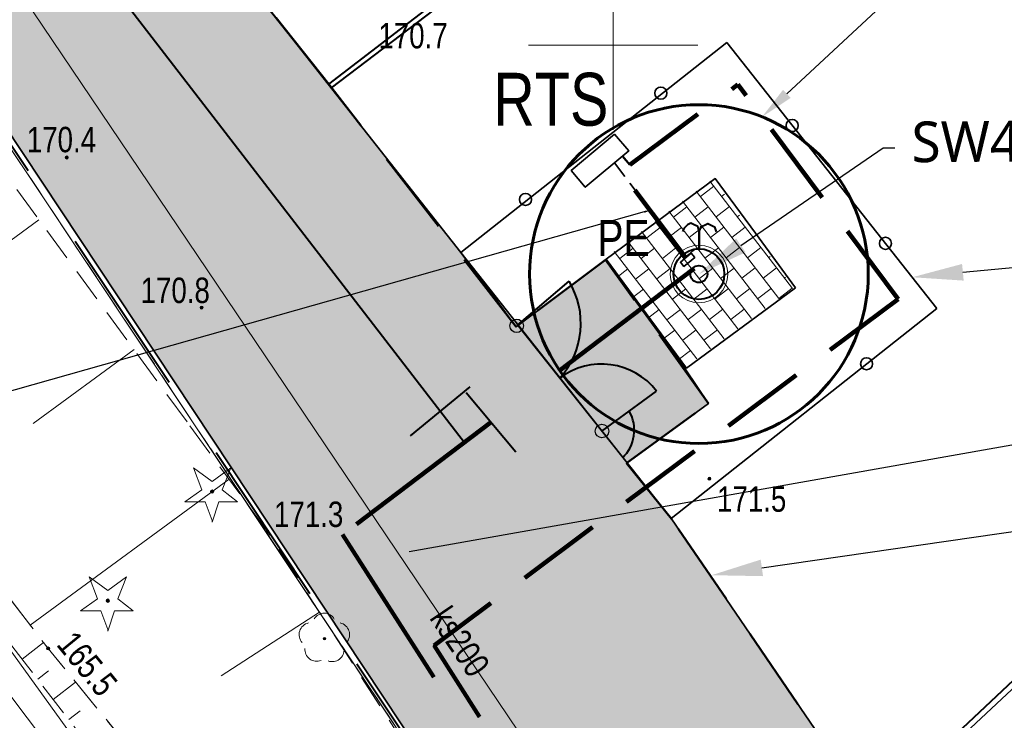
# Model space of a CAD drawing. Header units: metres. Extents: x 8433237 to 8433443, y 6021296 to 6021738.
# Tile 18 of 22: x 8433332 to 8433362, y 6021630 to 6021651. Entities that reach past the tile are written whole.
import ezdxf
from ezdxf import colors
from ezdxf.entities.mleader import LeaderData, LeaderLine
from ezdxf.enums import TextEntityAlignment as Align
from ezdxf.math import Vec2, Vec3

# ---------------------------------------------------------------- set-up
doc = ezdxf.new("R2010")
doc.units = ezdxf.units.M
for name, pattern in [('4_1', [0]), ('DASHED', [0.75, 0.5, -0.25]), ('DASHEDX2', [1.5, 1, -0.5]), ('L_0_03', [1, 0.5, -0.5]), ('L_0_04', [1.5, 1, -0.5]), ('L_0_06', [2, 1.5, -0.5])]:
    doc.linetypes.add(name, pattern=pattern)
doc.layers.get('0').update_dxf_attribs({"linetype": 'CONTINUOUS', "lineweight": 18})
for name, color, linetype in [('1__proj.OPISY', 7, 'CONTINUOUS'), ('DIM', 7, 'CONTINUOUS'), ('Zakres Etap 1', 1, 'CONTINUOUS')]:
    doc.layers.add(name, color=color, linetype=linetype)
for name, color, linetype, lineweight in [('1_ogrodzenie', 7, 'CONTINUOUS', 40), ('a_kable', 1, 'CONTINUOUS', 30), ('a_opis', 250, 'CONTINUOUS', 9), ('a_proj_studnia', 150, 'CONTINUOUS', 18), ('a_utwardzenie', 252, 'CONTINUOUS', 35), ('a_woda_na_siec', 184, 'DASHEDX2', 35), ('a_woda_surowa', 140, 'DASHEDX2', 35), ('EGB_DzialkaEwidencyjna', 7, 'CONTINUOUS', 18), ('EGB_KonturKlasyfikacyjny', 96, 'L_0_06', 18), ('EGB_KonturUzytkuGruntowego', 96, 'L_0_03', 18), ('GES_PrzewodKanalizacyjny', 36, 'CONTINUOUS', 18), ('GES_PrzewodWodociagowy', 5, 'CONTINUOUS', 18), ('GES_UrzadzeniaSiecElektroenergetyczna_P', 7, 'CONTINUOUS', 18), ('KR_ObiektKarto', 7, 'CONTINUOUS', 18), ('ogrodzenie', 7, 'CONTINUOUS', 35), ('OT_Komunikacja', 7, 'CONTINUOUS', 18), ('OT_Rzedna', 7, 'CONTINUOUS', 18), ('OT_Skarpa', 7, 'CONTINUOUS', 18), ('OT_ZagospodarowanieTerenu_P', 7, 'CONTINUOUS', 18), ('Siatka', 7, 'CONTINUOUS', 18)]:
    doc.layers.add(name, color=color, linetype=linetype, lineweight=lineweight)
doc.styles.add('Arial', font='Arial.ttf')
doc.styles.add('moj', font='trebuc.ttf')
doc.styles.get("Standard").update_dxf_attribs({"font": 'simplex.shx'})

# ---------------------------------------------------------------- blocks, each defined once
blk = doc.blocks.new('OTRN')
at = {"linetype": 'Continuous', "lineweight": 13}
blk.add_hatch(color=0, dxfattribs=at).paths.add_polyline_path([(0, -0.090553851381, 1), (0, 0.090553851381, 1)])
at = {"color": 0, "linetype": 'Continuous', "lineweight": 13}
blk.add_circle((0, 0), 0.090553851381, dxfattribs=at)
blk = doc.blocks.new('OTZG')
at = {"linetype": 'Continuous', "lineweight": 13}
blk.add_hatch(color=0, dxfattribs=at).paths.add_polyline_path([(0, -0.1, 1), (0, 0.1, 1)])
at = {"color": 0, "linetype": 'Continuous', "lineweight": 13, "flags": 128}
blk.add_lwpolyline([(0, -1.7), (-0.4, -0.6), (-1.6, -0.6), (-0.6, 0.1), (-1.1, 1.4), (0, 0.6), (1.1, 1.4), (0.6, 0.1), (1.5, -0.6), (0.4, -0.6), (0, -1.8)], close=True, dxfattribs=at)
at = {"color": 0, "linetype": 'Continuous', "lineweight": 13}
blk.add_circle((0, 0), 0.1, dxfattribs=at)
blk = doc.blocks.new('OTZL')
at = {"linetype": 'Continuous', "lineweight": 18}
blk.add_hatch(color=0, dxfattribs=at).paths.add_polyline_path([(0, -0.072111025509, 1), (0, 0.072111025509, 1)])
at = {"color": 0, "linetype": 'Continuous', "lineweight": 18}
blk.add_circle((0, 0), 0.072111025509, dxfattribs=at)
for centre, radius, start, end in [((-0.02, 0.82), 0.68, 29.5387822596, 149.6208739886), ((-0.8, 0.24), 0.7, 101.6336339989, 222.6140559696), ((0.78, 0.24), 0.7, 318.5035316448, 78.3663660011), ((-0.46, -0.64), 0.7, 175.1009075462, 291.501434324), ((0.46, -0.66), 0.7, 249.4439547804, 4.8990924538)]:
    blk.add_arc(centre, radius, start, end, dxfattribs=at)
blk = doc.blocks.new('SUUS14')
at = {"layer": 'a_woda_na_siec', "linetype": 'Continuous', "lineweight": 40, "flags": 128}
for points in [[(0, 2.5), (-0.1, 2.8), (-0.3, 2.9), (-0.5, 3), (-0.7, 2.9), (-0.8, 2.8), (-0.9, 2.7), (-1, 2.5)], [(0, 2.5), (0.1, 2.8), (0.3, 2.9), (0.5, 3), (0.7, 2.9), (0.9, 2.8), (1, 2.5)]]:
    blk.add_lwpolyline(points, dxfattribs=at)
blk.add_lwpolyline([(0, 1.5), (0, 2.5)], close=True, dxfattribs=at)
at = {"layer": 'a_woda_na_siec', "linetype": 'Continuous', "lineweight": 40}
for radius in [1.5, 0.5]:
    blk.add_circle((0, 0), radius, dxfattribs=at)

msp = doc.modelspace()

# ---------------------------------------------------------------- hatches: boundary and pattern name
at = {"layer": '1_ogrodzenie', "lineweight": 30}
h = msp.add_hatch(color=256, dxfattribs=at)
edge = h.paths.add_edge_path(flags=0)
edge.add_arc((8433347.15266993, 6021641.711900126), 0.1999999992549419, 273.7416089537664, 633.7416089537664)
h = msp.add_hatch(color=256, dxfattribs=at)
edge = h.paths.add_edge_path(flags=0)
edge.add_arc((8433349.672592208, 6021638.605571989), 0.1999999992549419, 273.7416089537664, 633.7416089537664)
h = msp.add_hatch(color=256, dxfattribs=at)
edge = h.paths.add_edge_path(flags=0)
edge.add_arc((8433350.275000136, 6021637.8113136), 0.1999999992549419, 273.7416089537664, 633.7416089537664)
at = {"layer": 'a_utwardzenie', "linetype": 'ByBlock', "lineweight": 9, "transparency": 33554687}
h = msp.add_hatch(dxfattribs=at)
h.set_pattern_fill('APPIANRN', color=256, scale=0.07999999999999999, angle=307.6179773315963)
h.set_pattern_definition([(307.6179773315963, (17132805.28368434, 11655062.69220278), (0.3960490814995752, 0.3051968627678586), []), (37.61797733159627, (17132805.28368434, 11655062.69220278), (0.1640994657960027, 0.6061941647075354), [0.4999999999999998, -0.4999999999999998])])
h.paths.add_polyline_path([(8433355.320121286, 6021642.833089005), (8433352.100661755, 6021640.459256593), (8433350.91374555, 6021642.06898636), (8433349.726829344, 6021643.678716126), (8433352.946288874, 6021646.052548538), (8433354.13320508, 6021644.44281877)])
at = {"layer": 'Zakres Etap 1', "linetype": 'Continuous', "lineweight": 15, "ltscale": 10, "true_color": 0x424242}
h = msp.add_hatch(dxfattribs=at)
h.set_pattern_fill('CONCRE', color=250, scale=2)
h.set_pattern_definition([(0, (0, 0), (2, 2), [0.25, -1.75]), (90, (0, 0), (-2, 2), [0.25, -1.75]), (135, (0.25, 0), (-1.999999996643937, 1.110223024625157e-16), [0.3535534, -2.4748738]), (0, (0.25, 1.125), (2, 2), [0.25, -1.75]), (45, (0.375, 1), (0, 1.999999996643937), [0.1767766, -2.6516504]), (135, (0.375, 1), (-1.999999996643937, 1.110223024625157e-16), [0.1767766, -2.6516504]), (0, (1, 1.625), (2, 2), [0.3535534, -1.6464466]), (45, (1, 1.625), (0, 1.999999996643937), [0.25, -2.5784272]), (135, (1.353553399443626, 1.625), (-1.999999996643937, 1.110223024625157e-16), [0.25, -2.5784272]), (90, (1.375, 0.5), (-2, 2), [0.25, -1.75]), (45, (1.375, 0.5), (0, 1.999999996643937), [0.1767766, -2.6516504]), (135, (1.5, 0.625), (-1.999999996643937, 1.110223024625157e-16), [0.1767766, -2.6516504]), (0, (0.25, 0.5), (2, 2), [0.125, -1.675]), (0, (1.75, 1), (2, 2), [0.125, -1.675]), (90, (1.125, 1.25), (-2, 2), [0.125, -1.675]), (135, (1.375, 0.125), (-1.999999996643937, 1.110223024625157e-16), [0.1767766, -2.6516504]), (135, (0.5, 1.5), (-1.999999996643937, 1.110223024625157e-16), [0.1767766, -2.6516504]), (45, (0.9375, 0.65625), (0, 1.999999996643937), [0.1767766, -2.6516504]), (90, (0.6875, 0.25), (-2, 2), [0.03125, -1.96875]), (90, (0.78125, 1.09375), (-2, 2), [0.03125, -1.96875]), (90, (1.71875, 1.4375), (-2, 2), [0.03125, -1.96875]), (90, (1.75, 0.375), (-2, 2), [0.03125, -1.96875])])
h.paths.add_polyline_path([(8433408.537559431, 6021532.495353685), (8433411.572062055, 6021534.405653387), (8433360.242125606, 6021611.838853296), (8433356.468939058, 6021626.424778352), (8433357.573032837, 6021627.446853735), (8433351.726152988, 6021636.014567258), (8433350.400698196, 6021637.656035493), (8433352.813619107, 6021639.419226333), (8433352.14811743, 6021640.41747885), (8433349.777267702, 6021643.66179953), (8433347.136057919, 6021641.686091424), (8433345.508292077, 6021643.875507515), (8433339.356921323, 6021651.683193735), (8433333.123121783, 6021659.517189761), (8433326.986955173, 6021655.238601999), (8433357.14566824, 6021609.75161918), (8433376.409115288, 6021580.81274269)])

# ---------------------------------------------------------------- linework, layer by layer
at = {"color": 3, "lineweight": 60, "ltscale": 0.5}
msp.add_circle((8433352.535016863, 6021643.239421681), 4.999999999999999, dxfattribs=at)
at = {"layer": '1_ogrodzenie'}
for p, q in [((8433347.163574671, 6021641.719352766), (8433348.699927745, 6021643.031942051)), ((8433349.672123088, 6021638.60522877), (8433351.286245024, 6021639.786165))]:
    msp.add_line(p, q, dxfattribs=at)
at = {"layer": '1_ogrodzenie', "color": 0, "linetype": 'Continuous', "lineweight": 35}
msp.add_lwpolyline([(8433347.164478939, 6021641.755707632), (8433350.302647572, 6021637.814236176)], dxfattribs=at)
at = {"layer": '1_ogrodzenie', "lineweight": 30}
for centre in [(8433347.15266993, 6021641.711900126), (8433349.672592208, 6021638.605571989)]:
    msp.add_circle(centre, 0.2, dxfattribs=at)
at = {"layer": '1_ogrodzenie'}
for centre, radius, start, end in [((8433346.63779778, 6021641.785116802), 2.409762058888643, 317.8856904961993, 31.15840859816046), ((8433349.660469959, 6021638.518258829), 2.061730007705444, 37.9498823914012, 126.802275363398), ((8433349.488144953, 6021638.634279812), 1.138601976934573, 313.7149738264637, 29.52885825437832)]:
    msp.add_arc(centre, radius, start, end, dxfattribs=at)
at = {"layer": 'a_kable', "color": 1, "lineweight": 35}
msp.add_lwpolyline([(8433350.045605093, 6021647.369957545), (8433348.764984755, 6021646.295389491), (8433349.180158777, 6021645.800604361), (8433350.460779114, 6021646.875172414)], close=True, dxfattribs=at)
at = {"layer": 'a_kable', "color": 1, "linetype": 'DASHED', "lineweight": 50}
msp.add_lwpolyline([(8433350.496122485, 6021646.45961752), (8433350.276898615, 6021646.720878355)], dxfattribs=at)
at = {"layer": 'a_kable', "color": 1, "linetype": 'DASHED', "lineweight": 35}
msp.add_lwpolyline([(8433352.149149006, 6021643.721478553), (8433350.04288239, 6021646.524515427)], dxfattribs=at)
at = {"layer": 'a_kable', "linetype": 'DASHED', "lineweight": 90, "ltscale": 5}
for points in [[(8433352.149149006, 6021643.721478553), (8433352.149149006, 6021643.721478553), (8433350.04288239, 6021646.524515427), (8433350.04288239, 6021646.524515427)], [(8433358.41359643, 6021642.497314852), (8433344.712778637, 6021632.276659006), (8433373.547044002, 6021587.243982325), (8433399.778599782, 6021546.859001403)]]:
    msp.add_lwpolyline(points, dxfattribs=at)
at = {"layer": 'a_proj_studnia', "linetype": 'Continuous'}
msp.add_circle((8433352.535010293, 6021643.239400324), 0.8508854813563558, dxfattribs=at)
at = {"layer": 'a_utwardzenie', "linetype": 'ByBlock'}
msp.add_lwpolyline([(8433355.388202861, 6021642.83757447), (8433352.168743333, 6021640.463742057), (8433350.981827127, 6021642.073471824), (8433349.79491092, 6021643.683201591), (8433353.014370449, 6021646.057034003), (8433354.201286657, 6021644.447304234)], close=True, dxfattribs=at)
at = {"layer": 'a_woda_surowa', "color": 5, "linetype": 'Continuous', "lineweight": 40}
for p, q in [((8433344.0218962, 6021638.466531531), (8433345.781647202, 6021639.910864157)), ((8433347.128921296, 6021637.986580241), (8433345.665964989, 6021639.730879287))]:
    msp.add_line(p, q, dxfattribs=at)
msp.add_lwpolyline([(8433339.96273573, 6021659.043999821), (8433333.442564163, 6021654.05540821), (8433345.613066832, 6021638.265892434)], dxfattribs=at)
at = {"layer": 'a_woda_surowa', "color": 5, "lineweight": 90, "ltscale": 5}
msp.add_lwpolyline([(8433352.395355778, 6021643.399499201), (8433342.010261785, 6021635.550369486), (8433373.12777923, 6021586.971603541), (8433399.1335316, 6021546.958931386), (8433398.92666053, 6021546.78372767)], dxfattribs=at)
at = {"layer": 'EGB_DzialkaEwidencyjna', "linetype": 'Continuous', "lineweight": 18, "flags": 128}
for points in [[(8433337.565237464, 6021638.9115608), (8433325.13, 6021657.58), (8433348.19, 6021723.12), (8433418.68, 6021684.19)], [(8433418.68, 6021684.19), (8433356.75, 6021626.29), (8433359.819505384, 6021614.046084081)], [(8433359.819505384, 6021614.04608408), (8433356.75, 6021626.29), (8433418.68, 6021684.19), (8433423.150798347, 6021681.721996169)], [(8433316.937001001, 6021666.561575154), (8433325.13, 6021657.58), (8433337.565237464, 6021638.9115608)], [(8433337.565237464, 6021638.9115608), (8433357.05, 6021609.66), (8433376.33, 6021580.76), (8433407.7, 6021533.67), (8433411.03, 6021528.68), (8433439.475914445, 6021485.990044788)], [(8433359.819505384, 6021614.04608408), (8433360.35, 6021611.93), (8433357.05, 6021609.66), (8433337.565237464, 6021638.9115608)]]:
    msp.add_lwpolyline(points, dxfattribs=at)
at = {"layer": 'EGB_KonturKlasyfikacyjny', "color": 82, "linetype": 'L_0_06', "lineweight": 18, "flags": 128}
for points in [[(8433337.565237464, 6021638.9115608), (8433325.13, 6021657.58), (8433348.19, 6021723.12), (8433418.68, 6021684.19), (8433423.150798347, 6021681.721996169)], [(8433360.35, 6021611.93), (8433357.05, 6021609.66), (8433337.565237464, 6021638.9115608)]]:
    msp.add_lwpolyline(points, dxfattribs=at)
at = {"layer": 'EGB_KonturUzytkuGruntowego', "color": 96, "linetype": 'L_0_03', "lineweight": 18, "flags": 128}
for points in [[(8433316.937001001, 6021666.561575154), (8433325.13, 6021657.58), (8433337.565237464, 6021638.9115608)], [(8433360.947465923, 6021612.339038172), (8433360.35, 6021611.93), (8433357.05, 6021609.66), (8433337.565237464, 6021638.9115608)], [(8433337.565237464, 6021638.9115608), (8433357.05, 6021609.66), (8433360.35, 6021611.93), (8433379.62, 6021582.96), (8433376.33, 6021580.76), (8433407.7, 6021533.67), (8433411.03, 6021528.68), (8433439.475914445, 6021485.990044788)]]:
    msp.add_lwpolyline(points, dxfattribs=at)
at = {"layer": 'GES_PrzewodKanalizacyjny', "color": 36, "linetype": 'Continuous', "lineweight": 18, "flags": 128}
for points in [[(8433321.194787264, 6021669.61470326), (8433323.43, 6021664.98), (8433340.579780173, 6021639.554322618)], [(8433340.579780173, 6021639.554322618), (8433353.83, 6021619.91), (8433385.81, 6021571.99)]]:
    msp.add_lwpolyline(points, dxfattribs=at)
at = {"layer": 'GES_PrzewodWodociagowy', "color": 5, "linetype": 'Continuous', "lineweight": 18, "flags": 128}
msp.add_lwpolyline([(8433408.95, 6021521.98), (8433405.23, 6021528.22), (8433358.49, 6021595.02), (8433344.93, 6021614.49), (8433328.673600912, 6021637.01568304)], dxfattribs=at)
at = {"layer": 'KR_ObiektKarto', "linetype": 'Continuous', "lineweight": 18, "flags": 128}
for points in [[(8433333.047220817, 6021644.843672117), (8433327.009178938, 6021640.415280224)], [(8433335.85640221, 6021641.013397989), (8433332.878842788, 6021638.82961055)], [(8433338.665583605, 6021637.183123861), (8433332.793387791, 6021632.876365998)], [(8433341.334580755, 6021633.256341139), (8433338.425733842, 6021631.379319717)], [(8433332.551607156, 6021631.872173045), (8433333.183824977, 6021632.367485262)], [(8433333.010980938, 6021631.279326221), (8433333.334161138, 6021631.528309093)], [(8433333.46870591, 6021630.685198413), (8433334.132189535, 6021631.196356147)], [(8433333.92643088, 6021630.091070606), (8433334.266734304, 6021630.353245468)]]:
    msp.add_lwpolyline(points, dxfattribs=at)
at = {"layer": 'ogrodzenie', "ltscale": 0.1}
for p, q in [((8433345.508292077, 6021643.875507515), (8433353.358752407, 6021650.069881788)), ((8433353.358752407, 6021650.069881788), (8433359.562248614, 6021642.227113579)), ((8433351.719177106, 6021636.023386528), (8433345.508292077, 6021643.875507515)), ((8433359.562248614, 6021642.227113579), (8433351.719177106, 6021636.023386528))]:
    msp.add_line(p, q, dxfattribs=at)
for centre in [(8433351.408053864, 6021648.581221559), (8433355.288338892, 6021647.625423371), (8433347.415464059, 6021645.442950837), (8433358.041232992, 6021644.146867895), (8433357.48522946, 6021640.592626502)]:
    msp.add_circle(centre, 0.178500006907, dxfattribs=at)
at = {"layer": 'OT_Komunikacja', "color": 7, "linetype": 'L_0_06', "lineweight": 18, "flags": 128}
msp.add_lwpolyline([(8433321.290854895, 6021635.441531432), (8433326.72, 6021628.66), (8433339.32, 6021611.98), (8433349.86, 6021597.15), (8433353.51, 6021591.85), (8433363.16, 6021577.45), (8433376.54, 6021557.44), (8433390.06, 6021536.96), (8433397.95, 6021525.23), (8433398.74, 6021524.16), (8433402.69, 6021518.05), (8433407.6, 6021510.52), (8433410.03, 6021512.07), (8433412.37, 6021513.7), (8433405, 6021524.85), (8433400.11, 6021532.14), (8433394.81, 6021540.28), (8433381.1, 6021560.83), (8433367.69, 6021580.78), (8433358.08, 6021595.14), (8433343.48, 6021615.95), (8433331.92, 6021631.17), (8433327.459375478, 6021636.756785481)], dxfattribs=at)
at = {"layer": 'OT_Rzedna', "color": 7}
msp.add_point((8433352.845, 6021637.199), dxfattribs=at)
at = {"layer": 'OT_Skarpa', "color": 7, "linetype": 'L_0_04', "lineweight": 18, "flags": 128}
for points in [[(8433337.420548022, 6021638.880710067), (8433327.85, 6021651.93), (8433317.785504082, 6021667.170010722)], [(8433329.4848028, 6021637.188647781), (8433333.32, 6021632.19), (8433344.51, 6021618.5), (8433360.23, 6021595.99), (8433371.01, 6021579.57), (8433378.15, 6021568.72), (8433388.62, 6021553.14), (8433401.7, 6021533.62), (8433404.14, 6021531.06), (8433406.9, 6021531.47), (8433404.25, 6021534.61), (8433393.11, 6021552.8), (8433380.6, 6021571.4), (8433367.8, 6021592.23), (8433367.58, 6021592.58), (8433348.54, 6021622.09), (8433339.79, 6021635.65), (8433337.420548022, 6021638.880710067)], [(8433328.54362669, 6021636.987969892), (8433332.71, 6021631.67), (8433344.22, 6021616.73), (8433359.55, 6021595.33), (8433370.18, 6021578.95), (8433371.52, 6021576.86), (8433383.64, 6021558.81), (8433395.76, 6021540.71), (8433402.05, 6021531.6), (8433404.14, 6021531.06), (8433401.7, 6021533.62), (8433388.62, 6021553.14), (8433378.15, 6021568.72), (8433371.01, 6021579.57), (8433360.23, 6021595.99), (8433344.51, 6021618.5), (8433333.32, 6021632.19), (8433329.4848028, 6021637.188647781)]]:
    msp.add_lwpolyline(points, dxfattribs=at)
at = {"layer": 'Siatka', "linetype": 'Continuous', "lineweight": 18, "flags": 128}
for points in [[(8433350, 6021647.5), (8433350, 6021652.5)], [(8433347.5, 6021650), (8433352.5, 6021650)]]:
    msp.add_lwpolyline(points, dxfattribs=at)
at = {"layer": 'Zakres Etap 1', "color": 114, "linetype": 'DASHED', "lineweight": 40, "ltscale": 10, "true_color": 0x139b48}
msp.add_lwpolyline([(8433327.994582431, 6021666.035304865), (8433341.606431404, 6021648.841770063), (8433341.606431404, 6021648.841770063), (8433357.613756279, 6021661.155334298), (8433344.252086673, 6021678.17999154), (8433327.994582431, 6021666.035304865), (8433327.994582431, 6021666.035304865)], dxfattribs=at)
at = {"layer": 'Zakres Etap 1', "linetype": 'DASHED', "lineweight": 40, "ltscale": 10}
msp.add_lwpolyline([(8433349.375578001, 6021621.327047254), (8433326.697569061, 6021655.320720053)], dxfattribs=at)

# ---------------------------------------------------------------- block references
at = {"layer": 'a_proj_studnia', "linetype": 'Continuous', "xscale": 0.4999999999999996, "yscale": 0.4999999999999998, "zscale": 0.4999999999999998, "rotation": 359.46840584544}
msp.add_blockref('SUUS14', (8433352.534988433, 6021643.23940495), dxfattribs=at)
at = {"layer": 'OT_Rzedna', "linetype": 'Continuous', "xscale": 0.5, "yscale": 0.5, "zscale": 0.5}
for p in [(8433333.87, 6021646.68), (8433337.85, 6021642.25), (8433339.79, 6021635.65), (8433333.32, 6021632.19)]:
    msp.add_blockref('OTRN', p, dxfattribs=at)
at = {"layer": 'OT_Rzedna', "color": 7, "linetype": 'Continuous', "xscale": 0.5, "yscale": 0.5, "zscale": 0.5}
msp.add_blockref('OTRN', (8433352.845, 6021637.199), dxfattribs=at)
at = {"layer": 'OT_ZagospodarowanieTerenu_P', "color": 96, "linetype": 'Continuous', "xscale": 0.5, "yscale": 0.5, "zscale": 0.5}
for name, p in [('OTZG', (8433338.16, 6021636.82)), ('OTZG', (8433335.08, 6021633.6)), ('OTZL', (8433341.48, 6021632.48))]:
    msp.add_blockref(name, p, dxfattribs=at)

# ---------------------------------------------------------------- texts
at = {"layer": 'GES_PrzewodKanalizacyjny', "color": 36, "style": 'Arial', "width": 0.78}
msp.add_text('ks200', height=0.75, rotation=-56, dxfattribs=at).set_placement((8433345.479999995, 6021632.389999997), align=Align.MIDDLE_CENTER)
at = {"layer": 'GES_UrzadzeniaSiecElektroenergetyczna_P', "color": 1, "style": 'Arial'}
for s, height, width, p in [('RTS', 1.560232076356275, 0.7799999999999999, (8433346.461024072, 6021649.18022772)), ('PE', 1.060548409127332, 0.78, (8433349.536734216, 6021644.835269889))]:
    msp.add_text(s, height=height, dxfattribs=dict(at, width=width)).set_placement(p, align=Align.TOP_LEFT)
at = {"layer": 'OT_Rzedna', "color": 7, "style": 'Arial', "width": 0.78}
for s, p in [('170.7', (8433343.071999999, 6021650.651000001)), ('171.5', (8433353.07, 6021636.974))]:
    msp.add_text(s, height=0.75, rotation=-360, dxfattribs=at).set_placement(p, align=Align.TOP_LEFT)
for s, p in [('170.4', (8433332.689999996, 6021646.609999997)), ('170.8', (8433336.049999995, 6021642.159999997)), ('171.3', (8433339.99, 6021635.55))]:
    msp.add_text(s, height=0.75, dxfattribs=at).set_placement(p, align=Align.BOTTOM_LEFT)
msp.add_text('165.5', height=0.75, rotation=309.3000000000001, dxfattribs=at).set_placement((8433333.366539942, 6021632.151654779), align=Align.BOTTOM_LEFT)

# ---------------------------------------------------------------- next in the draw order: leaders
at = {"layer": 'a_opis', "color": 0, "linetype": 'ByBlock', "lineweight": 9}
ml = msp.add_multileader_mtext('Standard', dxfattribs=at)
ml.set_content('{\\fTrebuchet MS|b0|i0|c238|p34;SW4 proj.}')
ml.set_leader_properties()
ml.build(insert=Vec2(0, 0))
ml.multileader.update_dxf_attribs({"arrow_head_size": 1.5})
ctx = ml.context
ctx.base_point, ctx.char_height, ctx.arrow_head_size, ctx.landing_gap_size, ctx.plane_origin, ctx.plane_x_axis, ctx.plane_y_axis = Vec3(8433358.31453337, 6021646.965316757), 1.2, 1.5, 0.5, Vec3(8433361.298331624, 6021714.35796839), Vec3(0.9999800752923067, 0.00631260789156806), Vec3(-0.00631260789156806, 0.9999800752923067)
ctx.attachment_type = 2
notes = []
notes.append((ctx, [(0, (1, 1, 0), (8433357.979607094, 6021646.963202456), (0.9999800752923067, 0.00631260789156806), 0.3349329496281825, [(0, [(8433352.535010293, 6021643.239400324)], 0, [])])]))
ctx.mtext.insert, ctx.mtext.text_direction, ctx.mtext.rotation, ctx.mtext.flow_direction = Vec3(8433358.809651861, 6021647.740174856), Vec3(0.9999800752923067, 0.00631260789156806), 0.006312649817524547, 5
ctx.mtext.has_bg_fill, ctx.mtext.bg_color, ctx.mtext.bg_scale_factor, ctx.mtext.bg_transparency, ctx.mtext.use_window_bg_color = 1, -1023410167, 1.5, 0, 1
for ctx, leaders in notes:
    for number, flags, end, landing, length, lines in leaders:
        leader = LeaderData()
        leader.index, (leader.has_last_leader_line, leader.has_dogleg_vector, leader.attachment_direction) = number, flags
        leader.last_leader_point, leader.dogleg_vector, leader.dogleg_length = Vec3(end), Vec3(landing), length
        for number, points, colour, breaks in lines:
            line = LeaderLine()
            line.index, line.vertices, line.color, line.breaks = number, Vec3.list(points), colors.encode_raw_color(colour), breaks
            leader.lines.append(line)
        ctx.leaders.append(leader)

# ---------------------------------------------------------------- next in the draw order: linework, layer by layer
at = {"layer": 'Zakres Etap 1', "linetype": 'DASHED', "lineweight": 40, "ltscale": 10}
msp.add_lwpolyline([(8433326.697569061, 6021655.320720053), (8433333.019041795, 6021659.688759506), (8433341.688336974, 6021648.735779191), (8433357.466622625, 6021660.75157463), (8433360.939733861, 6021656.221786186), (8433372.92952976, 6021641.652725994), (8433356.576696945, 6021626.339797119)], dxfattribs=at)
at = {"layer": 'Zakres Etap 1', "color": 18, "linetype": 'Continuous', "lineweight": 35, "true_color": 0x000000}
msp.add_lwpolyline([(8433408.537559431, 6021532.495353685), (8433411.572062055, 6021534.405653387), (8433360.242125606, 6021611.838853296), (8433356.468939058, 6021626.424778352), (8433357.573032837, 6021627.446853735), (8433351.726152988, 6021636.014567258), (8433350.400698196, 6021637.656035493), (8433352.813619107, 6021639.419226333), (8433352.14811743, 6021640.41747885), (8433349.777267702, 6021643.66179953), (8433347.136057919, 6021641.686091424), (8433345.508292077, 6021643.875507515), (8433339.356921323, 6021651.683193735), (8433333.123121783, 6021659.517189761), (8433326.986955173, 6021655.238601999), (8433357.14566824, 6021609.75161918), (8433376.409115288, 6021580.81274269), (8433408.537559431, 6021532.495353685)], dxfattribs=at)
at = {"layer": 'Zakres Etap 1', "color": 6, "linetype": 'DASHED', "lineweight": 50, "ltscale": 5}
msp.add_lwpolyline([(8433357.573032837, 6021627.446853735), (8433351.726152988, 6021636.014567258), (8433350.400698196, 6021637.656035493), (8433352.813619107, 6021639.419226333), (8433349.777267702, 6021643.66179953), (8433347.136057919, 6021641.686091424), (8433341.606431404, 6021648.841770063), (8433337.926409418, 6021653.472719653)], dxfattribs=at)

# ---------------------------------------------------------------- next in the draw order: leaders
at = {"layer": 'a_opis', "color": 0, "linetype": 'ByBlock', "lineweight": 9}
ml = msp.add_multileader_mtext('Standard', dxfattribs=at)
ml.set_content('{\\fTrebuchet MS|b0|i0|c238|p34;SW4 proj.}')
ml.set_leader_properties()
ml.build(insert=Vec2(0, 0))
ml.multileader.update_dxf_attribs({"arrow_head_size": 1.5})
ctx = ml.context
ctx.base_point, ctx.char_height, ctx.arrow_head_size, ctx.landing_gap_size, ctx.plane_origin, ctx.plane_x_axis, ctx.plane_y_axis = Vec3(8433358.31453337, 6021646.965316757), 1.2, 1.5, 0.5, Vec3(8433361.298331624, 6021714.35796839), Vec3(0.9999800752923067, 0.00631260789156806), Vec3(-0.00631260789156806, 0.9999800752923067)
ctx.attachment_type = 2
notes = []
notes.append((ctx, [(0, (1, 1, 0), (8433357.979607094, 6021646.963202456), (0.9999800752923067, 0.00631260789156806), 0.3349329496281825, [(0, [(8433352.535010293, 6021643.239400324)], 0, [])])]))
ctx.mtext.insert, ctx.mtext.text_direction, ctx.mtext.rotation, ctx.mtext.flow_direction = Vec3(8433358.809651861, 6021647.740174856), Vec3(0.9999800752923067, 0.00631260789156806), 0.006312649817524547, 5
ctx.mtext.has_bg_fill, ctx.mtext.bg_color, ctx.mtext.bg_scale_factor, ctx.mtext.bg_transparency, ctx.mtext.use_window_bg_color = 1, -1023410167, 1.5, 0, 1
ml = msp.add_multileader_mtext('Standard', dxfattribs=at)
ml.set_content('{\\fTrebuchet MS|b0|i0|c238|p34;projektowany rurociąg tłoczny\\PPE100RC SDR17 DN160; L=195,0m}')
ml.set_leader_properties()
ml.build(insert=Vec2(0, 0))
ml.multileader.update_dxf_attribs({"arrow_head_size": 1.5})
ctx = ml.context
ctx.base_point, ctx.char_height, ctx.arrow_head_size, ctx.landing_gap_size, ctx.plane_origin, ctx.plane_x_axis, ctx.plane_y_axis = Vec3(8433377.8817737, 6021640.990592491), 1.2, 1.5, 0.5, Vec3(8433386.211584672, 6021752.297783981), Vec3(0.9999800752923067, 0.00631260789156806), Vec3(-0.00631260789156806, 0.9999800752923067)
ctx.attachment_type = 2
notes.append((ctx, [(0, (1, 1, 0), (8433377.546847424, 6021640.98847819), (0.9999800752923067, 0.00631260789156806), 0.3349329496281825, [(0, [(8433342.498014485, 6021634.788919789)], 0, [])])]))
ctx.mtext.insert, ctx.mtext.text_direction, ctx.mtext.rotation, ctx.mtext.flow_direction = Vec3(8433378.37698656, 6021641.750501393), Vec3(0.9999800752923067, 0.00631260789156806), 0.006312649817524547, 5
ctx.mtext.has_bg_fill, ctx.mtext.bg_color, ctx.mtext.bg_scale_factor, ctx.mtext.bg_transparency, ctx.mtext.use_window_bg_color = 1, -1023410167, 1.5, 0, 1
for ctx, leaders in notes:
    for number, flags, end, landing, length, lines in leaders:
        leader = LeaderData()
        leader.index, (leader.has_last_leader_line, leader.has_dogleg_vector, leader.attachment_direction) = number, flags
        leader.last_leader_point, leader.dogleg_vector, leader.dogleg_length = Vec3(end), Vec3(landing), length
        for number, points, colour, breaks in lines:
            line = LeaderLine()
            line.index, line.vertices, line.color, line.breaks = number, Vec3.list(points), colors.encode_raw_color(colour), breaks
            leader.lines.append(line)
        ctx.leaders.append(leader)

# ---------------------------------------------------------------- next in the draw order: linework, layer by layer
at = {"layer": 'a_kable', "linetype": 'DASHED', "lineweight": 90, "ltscale": 5}
msp.add_lwpolyline([(8433350.496122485, 6021646.45961752), (8433350.496122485, 6021646.45961752), (8433353.683814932, 6021648.837600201), (8433353.683814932, 6021648.837600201)], dxfattribs=at)
at = {"layer": 'a_kable', "color": 1, "lineweight": 35}
msp.add_lwpolyline([(8433352.309226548, 6021643.85579956), (8433351.989071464, 6021643.587157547), (8433352.09286497, 6021643.463461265), (8433352.413020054, 6021643.732103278)], close=True, dxfattribs=at)

# ---------------------------------------------------------------- next in the draw order: leaders
at = {"layer": '1__proj.OPISY', "color": 1, "linetype": '4_1'}
ml = msp.add_multileader_mtext('Standard', dxfattribs=at)
ml.set_content('{\\C1;z RG -YAKXS 4x95mm²\\P\\Pz RT-kabel \\P\\Pświatłowodowy SM9/125µm\\P\\P\\Ppo 180m}', color=256, style='moj')
ml.set_leader_properties(linetype='ByLayer', lineweight=5)
ml.build(insert=Vec2(0, 0))
ml.multileader.update_dxf_attribs({"text_left_attachment_type": 2, "text_right_attachment_type": 2, "dogleg_length": 1, "arrow_head_size": 1})
ctx = ml.context
ctx.base_point, ctx.char_height, ctx.arrow_head_size, ctx.landing_gap_size, ctx.plane_origin, ctx.plane_x_axis, ctx.plane_y_axis = Vec3(8433377.502466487, 6021668.411384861), 1, 1, 0.3, Vec3(8433264.87731463, 6021645.69898434), Vec3(0.9999999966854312, 8.141951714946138e-05), Vec3(-8.141951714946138e-05, 0.9999999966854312)
ctx.left_attachment, ctx.right_attachment, ctx.attachment_type = 2, 2, 2
notes = []
notes.append((ctx, [(0, (1, 1, 0), (8433376.50246649, 6021668.411303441), (0.9999999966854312, 8.141951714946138e-05), 1, [(0, [(8433354.398899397, 6021647.879027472)], 0, [])])]))
ctx.mtext.insert, ctx.mtext.text_direction, ctx.mtext.rotation, ctx.mtext.width, ctx.mtext.line_spacing_factor, ctx.mtext.flow_direction = Vec3(8433377.802294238, 6021670.52698167), Vec3(0.9999999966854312, 8.141951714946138e-05), 8.141951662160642e-05, 16.9070764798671, 0.25, 5
ctx.mtext.has_bg_fill, ctx.mtext.bg_color, ctx.mtext.bg_scale_factor, ctx.mtext.bg_transparency, ctx.mtext.use_window_bg_color = 1, -1073741824, 1, 0, 1
at = {"layer": 'a_opis', "color": 0, "linetype": 'ByBlock', "lineweight": 9}
ml = msp.add_multileader_mtext('Standard', dxfattribs=at)
ml.set_content('{\\fTrebuchet MS|b0|i0|c238|p34;ogrodzenie wraz z bramą wjazdowa i furtką}')
ml.set_leader_properties()
ml.build(insert=Vec2(0, 0))
ml.multileader.update_dxf_attribs({"arrow_head_size": 1.5})
ctx = ml.context
ctx.base_point, ctx.char_height, ctx.arrow_head_size, ctx.landing_gap_size, ctx.plane_origin, ctx.plane_x_axis, ctx.plane_y_axis = Vec3(8433379.795356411, 6021645.171806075), 1.2, 1.5, 0.5, Vec3(8433400.667731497, 6021752.999903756), Vec3(0.9999800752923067, 0.00631260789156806), Vec3(-0.00631260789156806, 0.9999800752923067)
ctx.attachment_type = 2
notes.append((ctx, [(0, (1, 1, 0), (8433379.460430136, 6021645.169691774), (0.9999800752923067, 0.00631260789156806), 0.3349329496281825, [(0, [(8433358.83562616, 6021643.145745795)], 0, [])])]))
ctx.mtext.insert, ctx.mtext.text_direction, ctx.mtext.rotation, ctx.mtext.flow_direction = Vec3(8433380.29042389, 6021645.954744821), Vec3(0.9999800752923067, 0.00631260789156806), 0.006312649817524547, 5
ctx.mtext.has_bg_fill, ctx.mtext.bg_color, ctx.mtext.bg_scale_factor, ctx.mtext.bg_transparency, ctx.mtext.use_window_bg_color = 1, -1023410167, 1.5, 0, 1
at = {"layer": 'DIM', "color": 1, "linetype": 'ByBlock', "lineweight": 18}
ml = msp.add_multileader_mtext('Standard', dxfattribs=at)
ml.set_content('\\pxql;{\\fTrebuchet MS|b0|i0|c238|p34;YKY 4X10-zas. PG;\\P YKY3x2,5-pw. obudowy SW4\\PSYGNALIZACYJNE Bit 100012x1}')
ml.set_leader_properties()
ml.build(insert=Vec2(0, 0))
ml.multileader.update_dxf_attribs({"text_right_attachment_type": 6, "dogleg_length": 0.36, "arrow_head_size": 0.18})
ctx = ml.context
ctx.base_point, ctx.char_height, ctx.arrow_head_size, ctx.landing_gap_size, ctx.plane_origin = Vec3(8433284.909440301, 6021633.495616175), 1.2, 0.18, 0.09, Vec3(8433351.0960157, 6021645.12299699)
ctx.right_attachment, ctx.text_align_type = 6, 2
notes.append((ctx, [(0, (1, 1, 0), (8433307.78883424, 6021632.883090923), (-1, 0), 0.36, [(0, [(8433351.0960157, 6021645.12299699)], 0, [])])]))
ctx.mtext.insert, ctx.mtext.flow_direction = Vec3(8433284.999440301, 6021634.108141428), 5
for ctx, leaders in notes:
    for number, flags, end, landing, length, lines in leaders:
        leader = LeaderData()
        leader.index, (leader.has_last_leader_line, leader.has_dogleg_vector, leader.attachment_direction) = number, flags
        leader.last_leader_point, leader.dogleg_vector, leader.dogleg_length = Vec3(end), Vec3(landing), length
        for number, points, colour, breaks in lines:
            line = LeaderLine()
            line.index, line.vertices, line.color, line.breaks = number, Vec3.list(points), colors.encode_raw_color(colour), breaks
            leader.lines.append(line)
        ctx.leaders.append(leader)

# ---------------------------------------------------------------- next in the draw order: linework, layer by layer
at = {"layer": 'a_kable', "linetype": 'DASHED', "lineweight": 90, "ltscale": 5}
msp.add_lwpolyline([(8433358.41359643, 6021642.497314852), (8433358.41359643, 6021642.497314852), (8433353.683814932, 6021648.837600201), (8433353.683814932, 6021648.837600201)], dxfattribs=at)

# ---------------------------------------------------------------- next in the draw order: leaders
at = {"layer": 'a_opis', "color": 0, "linetype": 'ByBlock', "lineweight": 9}
ml = msp.add_multileader_mtext('Standard', dxfattribs=at)
ml.set_content('{\\fTrebuchet MS|b0|i0|c238|p34;krawężnik (na fioletowo)}')
ml.set_leader_properties()
ml.build(insert=Vec2(0, 0))
ml.multileader.update_dxf_attribs({"arrow_head_size": 1.5})
ctx = ml.context
ctx.base_point, ctx.char_height, ctx.arrow_head_size, ctx.landing_gap_size, ctx.plane_origin, ctx.plane_x_axis, ctx.plane_y_axis = Vec3(8433366.898801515, 6021636.332490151), 1.2, 1.5, 0.5, Vec3(8433387.7711766, 6021744.160587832), Vec3(0.9999800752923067, 0.00631260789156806), Vec3(-0.00631260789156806, 0.9999800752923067)
ctx.attachment_type = 2
notes = []
notes.append((ctx, [(0, (1, 1, 0), (8433366.56387524, 6021636.33037585), (0.9999800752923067, 0.00631260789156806), 0.3349329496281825, [(0, [(8433352.908704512, 6021634.352162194)], 0, [])])]))
ctx.mtext.insert, ctx.mtext.text_direction, ctx.mtext.rotation, ctx.mtext.flow_direction = Vec3(8433367.393823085, 6021637.12270148), Vec3(0.9999800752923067, 0.00631260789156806), 0.006312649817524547, 5
ctx.mtext.has_bg_fill, ctx.mtext.bg_color, ctx.mtext.bg_scale_factor, ctx.mtext.bg_transparency, ctx.mtext.use_window_bg_color = 1, -1023410167, 1.5, 0, 1
for ctx, leaders in notes:
    for number, flags, end, landing, length, lines in leaders:
        leader = LeaderData()
        leader.index, (leader.has_last_leader_line, leader.has_dogleg_vector, leader.attachment_direction) = number, flags
        leader.last_leader_point, leader.dogleg_vector, leader.dogleg_length = Vec3(end), Vec3(landing), length
        for number, points, colour, breaks in lines:
            line = LeaderLine()
            line.index, line.vertices, line.color, line.breaks = number, Vec3.list(points), colors.encode_raw_color(colour), breaks
            leader.lines.append(line)
        ctx.leaders.append(leader)

# ---------------------------------------------------------------- next in the draw order: linework, layer by layer
at = {"layer": 'a_kable', "linetype": 'DASHED', "lineweight": 35, "ltscale": 5}
msp.add_lwpolyline([(8433358.41359643, 6021642.497314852), (8433344.685705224, 6021632.256462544), (8433373.547044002, 6021587.243982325), (8433399.778599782, 6021546.859001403)], dxfattribs=at)

doc.saveas('drawing.dxf')
